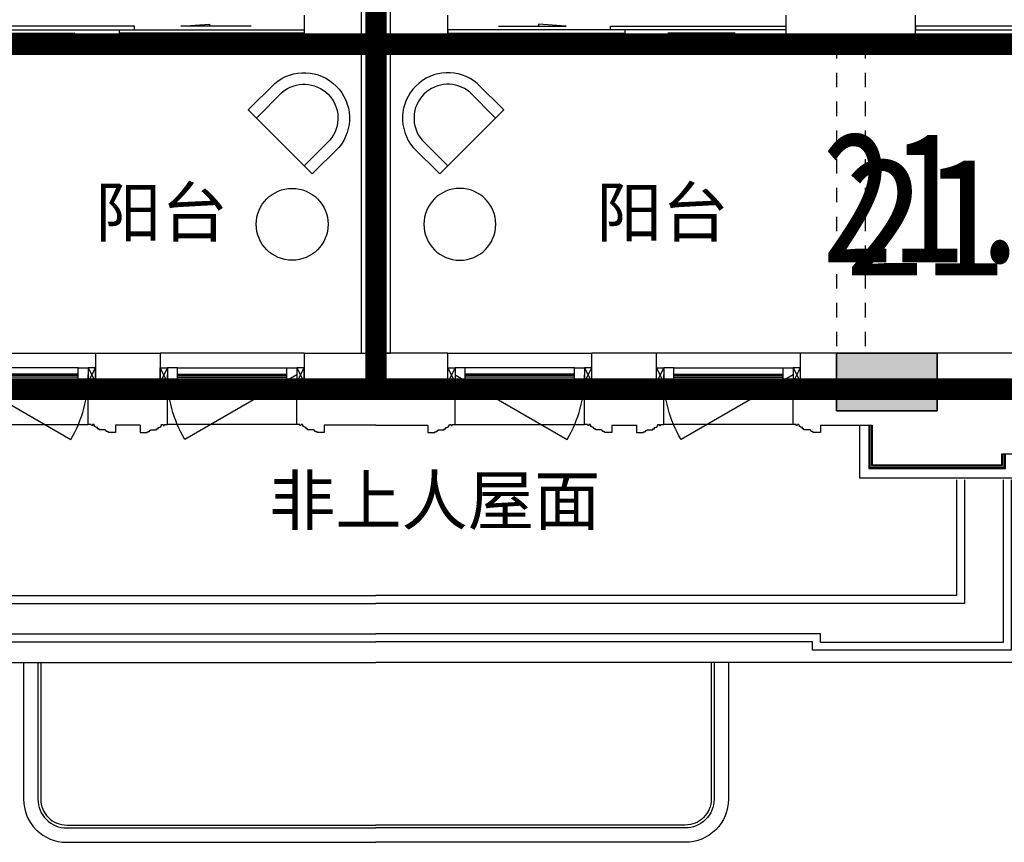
# Model space of a CAD drawing. Header units: millimetres. Extents: x 296296 to 297283, y 219875 to 220035.
# Tile 52 of 256: x 296669.3 to 296676.15, y 220006.62 to 220012.34. Entities that reach past the tile are written whole.
import ezdxf

# ---------------------------------------------------------------- set-up
doc = ezdxf.new("R2010")
doc.units = ezdxf.units.MM
doc.linetypes.add('-DASH', pattern=[0.35, 0.25, -0.1])
doc.linetypes.add('185洋房-中间套（报建版）-旧规$0$DASH', pattern=[0.35, 0.25, -0.1])
doc.layers.add('$面积结果', color=7, linetype='Continuous')
doc.layers.add('面积-住宅半面积', color=1, linetype='Continuous')
for name, color, linetype, lineweight in [('A-注-房间名称.....ANNO-ROOM', 251, 'Continuous', 0), ('面积-计容-住宅-0.5', 1, 'Continuous', 0), ('面积-计容-住宅-1', 1, 'Continuous', 0)]:
    doc.layers.add(name, color=color, linetype=linetype, lineweight=lineweight)
doc.styles.add('dw', font='simhei.ttf')
doc.styles.get("Standard").update_dxf_attribs({"font": 'arial.ttf'})

# ---------------------------------------------------------------- blocks, each defined once
blk = doc.blocks.new('wy53eu64i765i57i78i')
blk.add_hatch(color=253).paths.add_polyline_path([(969274.9, 179658.4), (969274.9, 179258.4), (969974.9, 179258.4), (969974.9, 179658.4)], flags=0)
at = {"color": 253}
blk.add_lwpolyline([(969274.9, 179658.4), (969274.9, 179258.4), (969974.9, 179258.4), (969974.9, 179658.4), (969274.9, 179658.4)], close=True, dxfattribs=at)
blk = doc.blocks.new('sayea5yuteaytuytrauyt')
h = blk.add_hatch()
h.set_pattern_fill('钢筋混凝土', color=253, scale=100)
h.set_pattern_definition([(45, (0, 0), (-176.776695, 176.776695), []), (50, (0, 0), (717.26018, -62.75213), [75, -825]), (355, (0, 0), (-138.75133, 752.19213), [60, -660]), (100.4514, (59.8, -5.2), (578.5094, 689.43954), [63.7402, -701.1421]), (46.1842, (0, 200), (1067.24105, -165.519), [112.5, -1237.5]), (96.6356, (88.9, 186.2), (934.6627, 974.1179), [95.6103, -1051.713]), (351.1842, (0, 200), (934.662, 974.1186), [90, -990]), (21, (100, 150), (596.90705, -402.6189), [75, -825]), (326, (100, 150), (243.31533, 725.15005), [60, -660]), (71.4514, (149.74, 116.45), (840.22263, 322.5305), [63.7402, -701.1421]), (37.5, (0, 0), (12.159855, 332.893854), [0, -652, 0, -670, 0, -662.5]), (7.5, (0, 0), (263.06954, 394.41171), [0, -382, 0, -637, 0, -252.5]), (327.5, (-223, 0), (533.822436, -22.55487), [0, -250, 0, -780, 0, -1035]), (317.5, (-323, 0), (583.18617, 100.10498), [0, -325, 0, -518, 0, -735])])
h.paths.add_polyline_path([(1007424.9, 89058.4), (1007424.9, 87258.4), (1007174.9, 87258.4), (1007174.9, 89058.4)])
h.paths.add_polyline_path([(1021574.9, 89058.4), (1021574.9, 87258.4), (1021324.9, 87258.4), (1021324.9, 89058.4)])
h.paths.add_polyline_path([(989374.9, 89058.4), (989374.9, 87258.4), (989124.9, 87258.4), (989124.9, 89058.4)])
h.paths.add_polyline_path([(1039624.9, 89058.4), (1039624.9, 87258.4), (1039374.9, 87258.4), (1039374.9, 89058.4)])
h.paths.add_polyline_path([(1014474.9, 87858.4), (1014474.9, 84858.4), (1014274.9, 84858.4), (1014274.9, 87858.4)])
h.paths.add_polyline_path([(1044574.9, 92958.4), (1044574.9, 91158.4), (1044374.9, 91158.4), (1044374.9, 92758.4), (1044074.9, 92758.4), (1044074.9, 92958.4)])
h.paths.add_polyline_path([(984374.9, 92758.4), (984374.9, 91158.4), (984174.9, 91158.4), (984174.9, 92958.4), (984674.9, 92958.4), (984674.9, 92758.4)])
h.paths.add_polyline_path([(1027974.9, 92758.4), (1027974.9, 91258.4), (1027774.9, 91258.4), (1027774.9, 92958.4), (1028324.9, 92958.4), (1028324.9, 92758.4)])
h.paths.add_polyline_path([(1000974.9, 92958.4), (1000974.9, 91258.4), (1000774.9, 91258.4), (1000774.9, 92758.4), (1000424.9, 92758.4), (1000424.9, 92958.4)])
h.paths.add_polyline_path([(1033174.9, 92958.4), (1033174.9, 91258.4), (1032974.9, 91258.4), (1032974.9, 92758.4), (1032624.9, 92758.4), (1032624.9, 92958.4)])
h.paths.add_polyline_path([(995774.9, 92758.4), (995774.9, 91258.4), (995574.9, 91258.4), (995574.9, 92958.4), (996124.9, 92958.4), (996124.9, 92758.4)])
h.paths.add_polyline_path([(1014874.9, 80258.4), (1014874.9, 80058.4), (1014274.9, 80058.4), (1014274.9, 81858.4), (1014474.9, 81858.4), (1014474.9, 80258.4)])
h.paths.add_polyline_path([(1046674.9, 92358.4), (1046674.9, 90658.4), (1046474.9, 90658.4), (1046474.9, 92158.4), (1046024.9, 92158.4), (1046024.9, 92358.4)])
h.paths.add_polyline_path([(982274.9, 92158.4), (982274.9, 90658.4), (982074.9, 90658.4), (982074.9, 92358.4), (982724.9, 92358.4), (982724.9, 92158.4)])
h.paths.add_polyline_path([(1042874.9, 80058.4), (1042874.9, 79458.4), (1042074.9, 79458.4), (1042074.9, 79658.4), (1042674.9, 79658.4), (1042674.9, 80258.4), (1043624.9, 80258.4), (1043624.9, 80058.4)])
h.paths.add_polyline_path([(1010674.9, 80058.4), (1010674.9, 79458.4), (1009874.9, 79458.4), (1009874.9, 79658.4), (1010474.9, 79658.4), (1010474.9, 80258.4), (1011424.9, 80258.4), (1011424.9, 80058.4)])
h.paths.add_polyline_path([(1018874.9, 79658.4), (1018874.9, 79458.4), (1018074.9, 79458.4), (1018074.9, 80058.4), (1017324.9, 80058.4), (1017324.9, 80258.4), (1018274.9, 80258.4), (1018274.9, 79658.4)])
h.paths.add_polyline_path([(986674.9, 79658.4), (986674.9, 79458.4), (985874.9, 79458.4), (985874.9, 80058.4), (985124.9, 80058.4), (985124.9, 80258.4), (986074.9, 80258.4), (986074.9, 79658.4)])
h.paths.add_polyline_path([(1016574.9, 92758.4), (1016574.9, 91158.4), (1016374.9, 91158.4), (1016374.9, 92158.4), (1016074.9, 92158.4), (1016074.9, 92358.4), (1016374.9, 92358.4), (1016374.9, 92958.4), (1016874.9, 92958.4), (1016874.9, 92758.4)])
h.paths.add_polyline_path([(1012374.9, 92158.4), (1012374.9, 91158.4), (1012174.9, 91158.4), (1012174.9, 92758.4), (1011874.9, 92758.4), (1011874.9, 92958.4), (1012374.9, 92958.4), (1012374.9, 92358.4), (1012674.9, 92358.4), (1012674.9, 92158.4)])
h.paths.add_polyline_path([(1031699.9, 87258.4), (1031699.9, 86658.4), (1029249.9, 86658.4), (1029249.9, 87258.4), (1029449.9, 87258.4), (1029449.9, 86858.4), (1031499.9, 86858.4), (1031499.9, 87258.4)])
h.paths.add_polyline_path([(999499.9, 87258.4), (999499.9, 86658.4), (997049.9, 86658.4), (997049.9, 87258.4), (997249.9, 87258.4), (997249.9, 86858.4), (999299.9, 86858.4), (999299.9, 87258.4)])
h.paths.add_polyline_path([(1029449.9, 89158.4), (1029449.9, 88743.4), (1029249.9, 88743.4), (1029249.9, 89358.4), (1031699.9, 89358.4), (1031699.9, 88743.4), (1031499.9, 88743.4), (1031499.9, 89158.4)])
h.paths.add_polyline_path([(999499.9, 89358.4), (999499.9, 88743.4), (999299.9, 88743.4), (999299.9, 89158.4), (997249.9, 89158.4), (997249.9, 88743.4), (997049.9, 88743.4), (997049.9, 89358.4)])
h.paths.add_polyline_path([(1026174.8, 92958.4), (1026174.8, 90058.4), (1025974.8, 90058.4), (1025974.8, 92758.4), (1025574.9, 92758.4), (1025574.9, 92958.4)])
h.paths.add_polyline_path([(1002774.9, 92758.4), (1002774.9, 90058.4), (1002574.9, 90058.4), (1002574.9, 92958.4), (1003174.9, 92958.4), (1003174.9, 92758.4)])
h.paths.add_polyline_path([(993974.9, 92958.4), (993974.9, 90058.4), (993774.9, 90058.4), (993774.9, 92758.4), (993374.9, 92758.4), (993374.9, 92958.4)])
h.paths.add_polyline_path([(1034974.9, 92758.4), (1034974.9, 90058.4), (1034774.9, 90058.4), (1034774.9, 92958.4), (1035374.9, 92958.4), (1035374.9, 92758.4)])
h.paths.add_polyline_path([(1046674.9, 83408.4), (1046674.9, 80058.4), (1046074.9, 80058.4), (1046074.9, 80258.4), (1046474.9, 80258.4), (1046474.9, 83408.4)])
h.paths.add_polyline_path([(982674.9, 80258.4), (982674.9, 80058.4), (982074.9, 80058.4), (982074.9, 83408.4), (982274.9, 83408.4), (982274.9, 80258.4)])
h.paths.add_polyline_path([(1001674.9, 89358.4), (1001674.9, 86658.4), (1001474.9, 86658.4), (1001474.9, 89158.4), (1000774.9, 89158.4), (1000774.9, 89358.4)])
h.paths.add_polyline_path([(1027274.9, 89158.4), (1027274.9, 86658.4), (1027074.9, 86658.4), (1027074.9, 89358.4), (1027974.9, 89358.4), (1027974.9, 89158.4)])
h.paths.add_polyline_path([(995074.9, 89158.4), (995074.9, 86658.4), (994874.9, 86658.4), (994874.9, 89358.4), (995774.9, 89358.4), (995774.9, 89158.4)])
h.paths.add_polyline_path([(1033874.9, 89358.4), (1033874.9, 86658.4), (1033674.9, 86658.4), (1033674.9, 89158.4), (1032974.9, 89158.4), (1032974.9, 89358.4)])
h.paths.add_polyline_path([(989374.9, 92958.4), (989374.9, 92158.4), (988974.9, 92158.4), (988974.9, 92958.4)])
h.paths.add_polyline_path([(1007574.9, 92958.4), (1007574.9, 92158.4), (1007174.9, 92158.4), (1007174.9, 92958.4)])
h.paths.add_polyline_path([(995074.9, 79658.4), (995074.9, 79258.4), (994374.9, 79258.4), (994374.9, 79658.4)])
h.paths.add_polyline_path([(1002174.9, 79658.4), (1002174.9, 79258.4), (1001474.9, 79258.4), (1001474.9, 79658.4)])
h.paths.add_polyline_path([(1027274.9, 79658.4), (1027274.9, 79258.4), (1026574.9, 79258.4), (1026574.9, 79658.4)])
h.paths.add_polyline_path([(1034374.9, 79658.4), (1034374.9, 79258.4), (1033674.9, 79258.4), (1033674.9, 79658.4)])
h.paths.add_polyline_path([(1039774.9, 92958.4), (1039774.9, 92158.4), (1039374.9, 92158.4), (1039374.9, 92958.4)])
h.paths.add_polyline_path([(1021574.9, 92958.4), (1021574.9, 92158.4), (1021174.9, 92158.4), (1021174.9, 92958.4)])
at = {"color": 253}
blk.add_lwpolyline([(1002174.9, 79658.4), (1002174.9, 79258.4), (1001474.9, 79258.4), (1001474.9, 79658.4), (1002174.9, 79658.4)], close=True, dxfattribs=at)
blk = doc.blocks.new('4uyh5uj6kj67j75rykjtuk7tsik76ykj')
at = {"color": 253}
for p in [(821324, 422470.5), (824805, 422470.5)]:
    blk.add_text('阳台', height=337.59, dxfattribs=at).set_placement(p)
blk = doc.blocks.new('185洋房-中间套（报建版）-旧规$0$洋房户型$0$0627004614060755559669DADA558A$C1E567C63')
at = {"color": 253}
blk.add_circle((250, 250), 250, dxfattribs=at)
blk = doc.blocks.new('185洋房-中间套（报建版）-旧规$0$洋房户型$0$0627004614060755559669DADA558Desk_5_ICDA')
at = {"color": 253}
for p, q in [((0, 260.3), (0, 0)), ((80, 260.3), (80, 0)), ((549.2, 260.3), (549.2, 0)), ((629.2, 260.3), (629.2, 0)), ((629.2, 0), (0, 0))]:
    blk.add_line(p, q, dxfattribs=at)
for radius in [315.7, 235.7]:
    blk.add_arc((314.6, 234.3), radius, 4.71807, 175.27904, dxfattribs=at)
blk = doc.blocks.new('*U1163')
at = {"color": 253, "rotation": 44.99999999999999}
blk.add_blockref('185洋房-中间套（报建版）-旧规$0$洋房户型$0$0627004614060755559669DADA558Desk_5_ICDA', (1110.2, 500), dxfattribs=at)
at = {"color": 253, "ltscale": 500, "xscale": -1, "rotation": 90}
blk.add_blockref('185洋房-中间套（报建版）-旧规$0$洋房户型$0$0627004614060755559669DADA558A$C1E567C63', (1500, 400), dxfattribs=at)
blk = doc.blocks.new('185洋房-中间套（报建版）-旧规$0$洋房户型$0$$DORLIB2D$00000131')
at = {"color": 253, "lineweight": -2}
for p, q in [((0.15, 0.125), (0.2319, 0.1973)), ((0.2319, 0.1973), (0.2319, 0.125)), ((-0.5, 0.125), (-0.5, 0)), ((0.0192, 0.125), (-0.5, 0.125)), ((0.0192, 0), (0.0192, 0.125)), ((0.35, 0.125), (0.15, 0.125)), ((-0.5, 0), (0.0192, 0)), ((-0.024, 0), (0.5, 0)), ((-0.024, -0.125), (-0.024, 0)), ((0.5, 0), (0.5, -0.125)), ((-0.35, -0.125), (-0.15, -0.125)), ((-0.2319, -0.1973), (-0.2319, -0.125)), ((-0.15, -0.125), (-0.2319, -0.1973)), ((0.5, -0.125), (-0.024, -0.125))]:
    blk.add_line(p, q, dxfattribs=at)
blk = doc.blocks.new('185洋房-中间套（报建版）-旧规')
at = {"color": 253, "linetype": 'Continuous'}
for p, q in [((16000, 2350), (16000, 5900)), ((16600, 2250), (16600, 2450)), ((18950, 2450), (18950, 2250)), ((19850, 2250), (19850, 2450)), ((16000, 100), (16000, 2350)), ((16200, 100), (16200, 2250)), ((16200, 2250), (16600, 2250)), ((18950, 2250), (19300, 2250)), ((19500, 2250), (19850, 2250)), ((16000, 100), (16200, 100))]:
    blk.add_line(p, q, dxfattribs=at)
at = {"color": 253, "linetype": '185洋房-中间套（报建版）-旧规$0$DASH'}
for p, q in [((19300, 2250), (19300, 100)), ((19500, 2250), (19500, 100)), ((19500, 100), (19300, 100))]:
    blk.add_line(p, q, dxfattribs=at)
at = {"color": 253, "yscale": -200, "zscale": 200, "rotation": 180}
for p, xscale in [((17775, 2350), 2350), ((22250, 2350), -4800)]:
    blk.add_blockref('185洋房-中间套（报建版）-旧规$0$洋房户型$0$$DORLIB2D$00000131', p, dxfattribs=dict(at, xscale=xscale))
at = {"color": 253, "extrusion": (0, 0, -1), "xscale": -1, "zscale": -1, "rotation": 359.9998733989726}
blk.add_blockref('*U1163', (-15432.8, 846.9), dxfattribs=at)
blk = doc.blocks.new('185洋房-边套（报建版）-旧规$0$洋房户型$0$0627004614060755559669DADA558A$C1E567C63')
at = {"color": 253}
blk.add_circle((250, 250), 250, dxfattribs=at)
blk = doc.blocks.new('185洋房-边套（报建版）-旧规$0$洋房户型$0$0627004614060755559669DADA558Desk_5_ICDA')
at = {"color": 253}
for p, q in [((0, 260.3), (0, 0)), ((80, 260.3), (80, 0)), ((549.2, 260.3), (549.2, 0)), ((629.2, 260.3), (629.2, 0)), ((629.2, 0), (0, 0))]:
    blk.add_line(p, q, dxfattribs=at)
for radius in [315.7, 235.7]:
    blk.add_arc((314.6, 234.3), radius, 4.71807, 175.27904, dxfattribs=at)
blk = doc.blocks.new('*U1110')
at = {"color": 253, "rotation": 44.99999999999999}
blk.add_blockref('185洋房-边套（报建版）-旧规$0$洋房户型$0$0627004614060755559669DADA558Desk_5_ICDA', (1110.2, 500), dxfattribs=at)
at = {"color": 253, "ltscale": 500, "xscale": -1, "rotation": 90}
blk.add_blockref('185洋房-边套（报建版）-旧规$0$洋房户型$0$0627004614060755559669DADA558A$C1E567C63', (1500, 400), dxfattribs=at)
blk = doc.blocks.new('185洋房-边套（报建版）-旧规$0$洋房户型$0$$DORLIB2D$00000131')
at = {"color": 253, "lineweight": -2}
for p, q in [((0.15, 0.125), (0.2319, 0.1973)), ((0.2319, 0.1973), (0.2319, 0.125)), ((-0.5, 0.125), (-0.5, 0)), ((0.0192, 0.125), (-0.5, 0.125)), ((0.0192, 0), (0.0192, 0.125)), ((0.35, 0.125), (0.15, 0.125)), ((-0.5, 0), (0.0192, 0)), ((-0.024, 0), (0.5, 0)), ((-0.024, -0.125), (-0.024, 0)), ((0.5, 0), (0.5, -0.125)), ((-0.35, -0.125), (-0.15, -0.125)), ((-0.2319, -0.1973), (-0.2319, -0.125)), ((-0.15, -0.125), (-0.2319, -0.1973)), ((0.5, -0.125), (-0.024, -0.125))]:
    blk.add_line(p, q, dxfattribs=at)
blk = doc.blocks.new('185洋房-边套（报建版）-旧规')
at = {"color": 253, "linetype": 'Continuous'}
for p, q in [((16200, 2350), (16200, 5900)), ((15600, 2450), (15600, 2250)), ((16200, 100), (16200, 2350)), ((15600, 2250), (16000, 2250)), ((16000, 100), (16000, 2250)), ((16000, 100), (16200, 100))]:
    blk.add_line(p, q, dxfattribs=at)
at = {"color": 253, "xscale": 2450, "yscale": 200, "zscale": 200}
blk.add_blockref('185洋房-边套（报建版）-旧规$0$洋房户型$0$$DORLIB2D$00000131', (14375, 2350), dxfattribs=at)
at = {"color": 253, "extrusion": (0, 0, -1), "zscale": -1, "rotation": 0.0001266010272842}
blk.add_blockref('*U1110', (-16767.2, 846.9), dxfattribs=at)
blk = doc.blocks.new('*U1523')
at = {"color": 253}
blk.add_lwpolyline([(0, 10), (0, -40), (50, -40), (50, -37), (57, -37), (57, -34), (60, -34, 0.414214), (67, -27), (67, -24), (74, -24), (74, -21), (115, -21), (115, -16), (125, -16), (125, -6), (130, -6, 0.403991), (150, 15), (160, 15), (160, 12.5, 1), (170, 12.5), (170, 15), (190, 15), (190, 310)], format="xyb", dxfattribs=at)
blk = doc.blocks.new('*U1524')
at = {"color": 253}
for points in [[(7970, 815), (7970, 900), (7900, 900), (7900, 820), (7905, 820), (7905, 800), (7940, 800), (7940, 810), (7950, 810), (7950, 800), (7960, 800)], [(8730, 815), (8730, 900), (8800, 900), (8800, 820), (8795, 820), (8795, 800), (8760, 800), (8760, 810), (8750, 810), (8750, 800), (8740, 800)]]:
    blk.add_lwpolyline(points, close=True, dxfattribs=at)
for points in [[(7970, 900), (8730, 900)], [(7970, 855), (8730, 855)], [(7970, 845), (8730, 845)], [(7970, 835), (8730, 835)], [(7960, 800), (8740, 800)], [(7970, 815), (8730, 815)]]:
    blk.add_lwpolyline(points, dxfattribs=at)
blk = doc.blocks.new('185洋房外包（2F南入）-边-西-报建版$0$seyesryhertyheryetrye')
at = {"color": 253}
blk.add_lwpolyline([(22072.7, 23949.6), (22022.7, 23949.6), (22022.7, 23849.6), (22072.7, 23849.6)], close=True, dxfattribs=at)
for points in [[(22022.7, 23849.6), (22072.7, 23949.6)], [(22022.7, 23949.6), (22072.7, 23849.6)]]:
    blk.add_lwpolyline(points, dxfattribs=at)
blk = doc.blocks.new('185洋房外包（2F南入）-边-西-报建版')
at = {"color": 253, "linetype": 'Continuous'}
for p, q in [((30772.7, 10549.6), (31222.7, 10549.6)), ((30772.7, 10549.6), (30772.7, 10349.6)), ((31222.7, 10549.6), (31222.7, 10349.6)), ((32222.7, 10549.6), (32722.7, 10549.6)), ((32222.7, 10549.6), (32222.7, 10349.6)), ((32722.7, 10549.6), (32722.7, 10349.6)), ((30772.7, 10349.6), (31222.7, 10349.6)), ((32222.7, 10349.6), (32722.7, 10349.6))]:
    blk.add_line(p, q, dxfattribs=at)
at = {"color": 253}
for points in [[(32722.7, 24299.6), (18247.7, 24299.6), (18247.7, 23699.6), (9672.7, 23699.6), (9672.7, 9599.6), (16672.7, 9599.6), (16672.7, 10499.6), (19947.7, 10499.6), (19947.7, 9599.6), (28222.7, 9599.6), (28222.7, 8399.6), (32722.7, 8399.6)], [(29772.7, 10549.6), (30772.7, 10549.6)], [(32222.7, 10549.6), (31222.7, 10549.6)], [(29822.7, 10054.6), (30722.7, 10054.6)], [(31082.7, 10049.6), (30912.7, 10049.6)], [(32172.7, 10054.6), (31272.7, 10054.6)], [(32722.7, 10049.6), (32362.7, 10049.6)], [(28307.7, 9669.6), (28307.7, 8484.6), (29687.7, 8484.6), (29687.7, 8544.6), (32722.7, 8544.6)], [(28362.7, 9669.6), (28362.7, 8539.6), (29632.7, 8539.6), (29632.7, 8599.6), (32722.7, 8599.6)], [(28632.7, 9669.6), (28632.7, 8809.6), (32722.7, 8809.6)], [(28687.7, 9669.6), (28687.7, 8864.6), (32722.7, 8864.6)]]:
    blk.add_lwpolyline(points, dxfattribs=at)
for points in [[(29822.7, 10399.6), (30602.1, 9949.6, 0.131652), (30722.7, 10399.6)], [(32172.7, 10399.6), (31393.3, 9949.6, -0.131652), (31272.7, 10399.6)], [(30272.7, 8399.6), (30272.7, 7449.6, 0.414214), (30572.7, 7149.6), (32722.7, 7149.6)], [(30372.7, 8399.6), (30372.7, 7449.6, 0.414214), (30572.7, 7249.6), (32722.7, 7249.6)], [(30392.7, 8399.6), (30392.7, 7449.6, 0.414214), (30572.7, 7269.6), (32722.7, 7269.6)]]:
    blk.add_lwpolyline(points, format="xyb", dxfattribs=at)
at = {"color": 253, "xscale": -1}
for name, p in [('*U1524', (38622.7, 9549.6)), ('185洋房外包（2F南入）-边-西-报建版$0$seyesryhertyheryetrye', (53295.4, -13500)), ('*U1523', (30912.7, 10039.6)), ('*U1523', (32362.7, 10039.6))]:
    blk.add_blockref(name, p, dxfattribs=at)
at = {"color": 253}
for name, p in [('185洋房外包（2F南入）-边-西-报建版$0$seyesryhertyheryetrye', (8700, -13500)), ('*U1524', (23372.7, 9549.6)), ('185洋房外包（2F南入）-边-西-报建版$0$seyesryhertyheryetrye', (10150, -13500)), ('*U1523', (31082.7, 10039.6))]:
    blk.add_blockref(name, p, dxfattribs=at)
blk = doc.blocks.new('*U1548')
at = {"color": 253}
blk.add_lwpolyline([(0, 10), (0, -40), (50, -40), (50, -37), (57, -37), (57, -34), (60, -34, 0.414214), (67, -27), (67, -24), (74, -24), (74, -21), (115, -21), (115, -16), (125, -16), (125, -6), (130, -6, 0.403991), (150, 15), (160, 15), (160, 12.5, 1), (170, 12.5), (170, 15), (190, 15), (190, 310)], format="xyb", dxfattribs=at)
blk = doc.blocks.new('*U1551')
at = {"color": 253}
for points in [[(7970, 815), (7970, 900), (7900, 900), (7900, 820), (7905, 820), (7905, 800), (7940, 800), (7940, 810), (7950, 810), (7950, 800), (7960, 800)], [(8730, 815), (8730, 900), (8800, 900), (8800, 820), (8795, 820), (8795, 800), (8760, 800), (8760, 810), (8750, 810), (8750, 800), (8740, 800)]]:
    blk.add_lwpolyline(points, close=True, dxfattribs=at)
for points in [[(7970, 900), (8730, 900)], [(7970, 855), (8730, 855)], [(7970, 845), (8730, 845)], [(7970, 835), (8730, 835)], [(7960, 800), (8740, 800)], [(7970, 815), (8730, 815)]]:
    blk.add_lwpolyline(points, dxfattribs=at)
blk = doc.blocks.new('185洋房外包（2F南入）-中间-报建版$0$seyesryhertyheryetrye')
at = {"color": 253}
blk.add_lwpolyline([(22072.7, 23949.6), (22022.7, 23949.6), (22022.7, 23849.6), (22072.7, 23849.6)], close=True, dxfattribs=at)
for points in [[(22022.7, 23849.6), (22072.7, 23949.6)], [(22022.7, 23949.6), (22072.7, 23849.6)]]:
    blk.add_lwpolyline(points, dxfattribs=at)
blk = doc.blocks.new('*U1559')
at = {"color": 253}
for points in [[(27782.7, 23874.6), (27782.7, 24239.6), (28862.7, 24239.6), (28862.7, 24189.6)], [(27847.7, 23874.6), (27847.7, 24174.6), (28797.7, 24174.6), (28797.7, 24074.6)], [(27852.7, 23874.6), (27852.7, 24169.6), (28792.7, 24169.6), (28792.7, 24074.6)], [(27855.2, 23874.6), (27855.2, 24167.1), (28790.2, 24167.1), (28790.2, 24074.6)], [(27867.7, 23874.6), (27867.7, 24154.6), (28777.7, 24154.6), (28777.7, 24074.6)], [(27872.7, 23874.6), (27872.7, 24149.6), (28772.7, 24149.6), (28772.7, 24074.6)]]:
    blk.add_lwpolyline(points, dxfattribs=at)
blk = doc.blocks.new('185洋房外包（2F南入）-中间-报建版')
at = {"color": 253, "linetype": 'Continuous'}
for p, q in [((12407.4, 10549.6), (11907.4, 10549.6)), ((11907.4, 10349.6), (11907.4, 10549.6)), ((12407.4, 10349.6), (12407.4, 10549.6)), ((13857.4, 10549.6), (13407.4, 10549.6)), ((13407.4, 10349.6), (13407.4, 10549.6)), ((13857.4, 10349.6), (13857.4, 10549.6)), ((16757.4, 10549.6), (14857.4, 10549.6)), ((14857.4, 10349.6), (14857.4, 10549.6)), ((12407.4, 10349.6), (11907.4, 10349.6)), ((13857.4, 10349.6), (13407.4, 10349.6)), ((16757.4, 10349.6), (14857.4, 10349.6))]:
    blk.add_line(p, q, dxfattribs=at)
at = {"color": 253}
for points in [[(12407.4, 10549.6), (13407.4, 10549.6)], [(14857.4, 10549.6), (13857.4, 10549.6)], [(11907.4, 10049.6), (12267.4, 10049.6)], [(12457.4, 10054.6), (13357.4, 10054.6)], [(13547.4, 10049.6), (13717.4, 10049.6)], [(14807.4, 10054.6), (13907.4, 10054.6)], [(14997.4, 10049.6), (15357.4, 10049.6), (15357.4, 9774.6), (16257.4, 9774.6), (16257.4, 9849.6), (16617.4, 9849.6)], [(16322.4, 9669.6), (16322.4, 8484.6), (14942.4, 8484.6), (14942.4, 8544.6), (11907.4, 8544.6)], [(16267.4, 9669.6), (16267.4, 8539.6), (14997.4, 8539.6), (14997.4, 8599.6), (11907.4, 8599.6)], [(15997.4, 9669.6), (15997.4, 8809.6), (11907.4, 8809.6)], [(15942.4, 9669.6), (15942.4, 8864.6), (11907.4, 8864.6)], [(28007.4, 9599.6), (16407.4, 9599.6), (16407.4, 8399.6), (11907.4, 8399.6)]]:
    blk.add_lwpolyline(points, dxfattribs=at)
for points in [[(12457.4, 10399.6), (13236.8, 9949.6, 0.131652), (13357.4, 10399.6)], [(14807.4, 10399.6), (14027.9, 9949.6, -0.131652), (13907.4, 10399.6)], [(14357.4, 8399.6), (14357.4, 7449.6, -0.414214), (14057.4, 7149.6), (11907.4, 7149.6)], [(14257.4, 8399.6), (14257.4, 7449.6, -0.414214), (14057.4, 7249.6), (11907.4, 7249.6)], [(14237.4, 8399.6), (14237.4, 7449.6, -0.414214), (14057.4, 7269.6), (11907.4, 7269.6)]]:
    blk.add_lwpolyline(points, format="xyb", dxfattribs=at)
at = {"color": 253, "xscale": -1}
for name, p in [('185洋房外包（2F南入）-中间-报建版$0$seyesryhertyheryetrye', (34480.1, -13500)), ('*U1551', (21257.4, 9549.6)), ('185洋房外包（2F南入）-中间-报建版$0$seyesryhertyheryetrye', (35930.1, -13500)), ('*U1548', (13547.4, 10039.6)), ('*U1548', (14997.4, 10039.6))]:
    blk.add_blockref(name, p, dxfattribs=at)
at = {"color": 253}
for name, p in [('185洋房外包（2F南入）-中间-报建版$0$seyesryhertyheryetrye', (-8665.3, -13500)), ('*U1551', (6007.4, 9549.6)), ('185洋房外包（2F南入）-中间-报建版$0$seyesryhertyheryetrye', (-7215.3, -13500)), ('*U1548', (12267.4, 10039.6)), ('*U1548', (13717.4, 10039.6))]:
    blk.add_blockref(name, p, dxfattribs=at)
at = {"color": 253, "xscale": -1, "rotation": 180}
blk.add_blockref('*U1559', (-12515.3, 33924.2), dxfattribs=at)

msp = doc.modelspace()

# ---------------------------------------------------------------- block references
at = {"xscale": 0.001, "yscale": 0.001, "zscale": 0.001}
for name, p in [('4uyh5uj6kj67j75rykjtuk7tsik76ykj', (295848.5037, 219588.3578)), ('wy53eu64i765i57i78i', (295705.7037, 219830.3578)), ('sayea5yuteaytuytrauyt', (295673.5037, 219930.3578))]:
    msp.add_blockref(name, p, dxfattribs=at)

# ---------------------------------------------------------------- texts
at = {"layer": 'A-注-房间名称.....ANNO-ROOM'}
msp.add_text('非上人屋面', height=0.33759, dxfattribs=at).set_placement((296671.0352, 220008.8248))

# ---------------------------------------------------------------- next in the draw order: block references
at = {"xscale": 0.001, "yscale": 0.001, "zscale": 0.001}
msp.add_blockref('185洋房-中间套（报建版）-旧规', (296655.6786, 220009.9162), dxfattribs=at)

# ---------------------------------------------------------------- next in the draw order: block references
msp.add_blockref('185洋房-边套（报建版）-旧规', (296655.6786, 220009.9162), dxfattribs=at)

# ---------------------------------------------------------------- next in the draw order: texts
at = {"layer": '$面积结果', "color": 1, "style": 'dw'}
msp.add_text('21.49', height=0.82066, dxfattribs=at).set_placement((296675.0351, 220010.558))
at = {"layer": '面积-住宅半面积', "color": 1, "style": 'dw', "width": 0.8}
msp.add_text('21.49', height=0.91, dxfattribs=at).set_placement((296674.8773, 220010.6492))

# ---------------------------------------------------------------- next in the draw order: linework, layer by layer
at = {"layer": '面积-计容-住宅-0.5', "color": 1, "linetype": '-DASH', "const_width": 0.15}
for points in [[(296662.6786, 220010.4162), (296662.6786, 220010.4162), (296662.8786, 220010.4162), (296662.8786, 220012.1662), (296671.7786, 220012.1662), (296671.7786, 220009.7662), (296662.6786, 220009.7662), (296662.6786, 220010.4162)], [(296680.8786, 220010.4162), (296680.8786, 220010.4162), (296680.6786, 220010.4162), (296680.6786, 220012.1662), (296671.7786, 220012.1662), (296671.7786, 220009.7662), (296680.8786, 220009.7662), (296680.8786, 220010.4162)]]:
    msp.add_lwpolyline(points, close=True, dxfattribs=at)
at = {"layer": '面积-计容-住宅-1', "const_width": 0.15}
for points in [[(296667.4786, 220020.9162), (296662.8786, 220020.9162), (296662.8786, 220022.0162), (296661.0786, 220022.0162), (296661.0786, 220022.7162), (296657.6786, 220022.7162), (296657.6786, 220022.1162), (296656.1786, 220022.1162), (296656.1786, 220014.4162), (296655.5286, 220014.4162), (296655.5286, 220011.0162), (296659.3786, 220011.0162), (296659.3786, 220010.4162), (296662.8786, 220010.4162), (296662.8786, 220012.1662), (296668.3786, 220012.1662), (296668.3786, 220012.1662), (296671.7786, 220012.1662), (296671.7786, 220017.1162), (296668.4786, 220017.1162), (296668.4786, 220019.6162), (296669.1786, 220019.6162), (296669.1786, 220020.6162), (296667.4786, 220020.6162)], [(296676.0786, 220020.9162), (296680.6786, 220020.9162), (296680.6786, 220022.0162), (296682.4786, 220022.0162), (296682.4786, 220022.7162), (296685.8786, 220022.7162), (296685.8786, 220022.1162), (296687.8786, 220022.1162), (296687.8786, 220015.8162), (296687.8786, 220015.8162), (296687.8786, 220011.0162), (296684.1786, 220011.0162), (296684.1786, 220010.4162), (296680.6786, 220010.4162), (296680.6786, 220012.1662), (296675.1786, 220012.1662), (296675.1786, 220012.1662), (296671.7786, 220012.1662), (296671.7786, 220017.1162), (296675.0786, 220017.1162), (296675.0786, 220019.6162), (296674.3786, 220019.6162), (296674.3786, 220020.6162), (296676.0786, 220020.6162)]]:
    msp.add_lwpolyline(points, close=True, dxfattribs=at)

# ---------------------------------------------------------------- next in the draw order: block references
at = {"xscale": 0.001, "yscale": 0.001, "zscale": 0.001}
for name, p in [('185洋房外包（2F南入）-边-西-报建版', (296639.0559, 219999.4666)), ('185洋房外包（2F南入）-中间-报建版', (296659.8712, 219999.4666))]:
    msp.add_blockref(name, p, dxfattribs=at)

doc.saveas('drawing.dxf')
